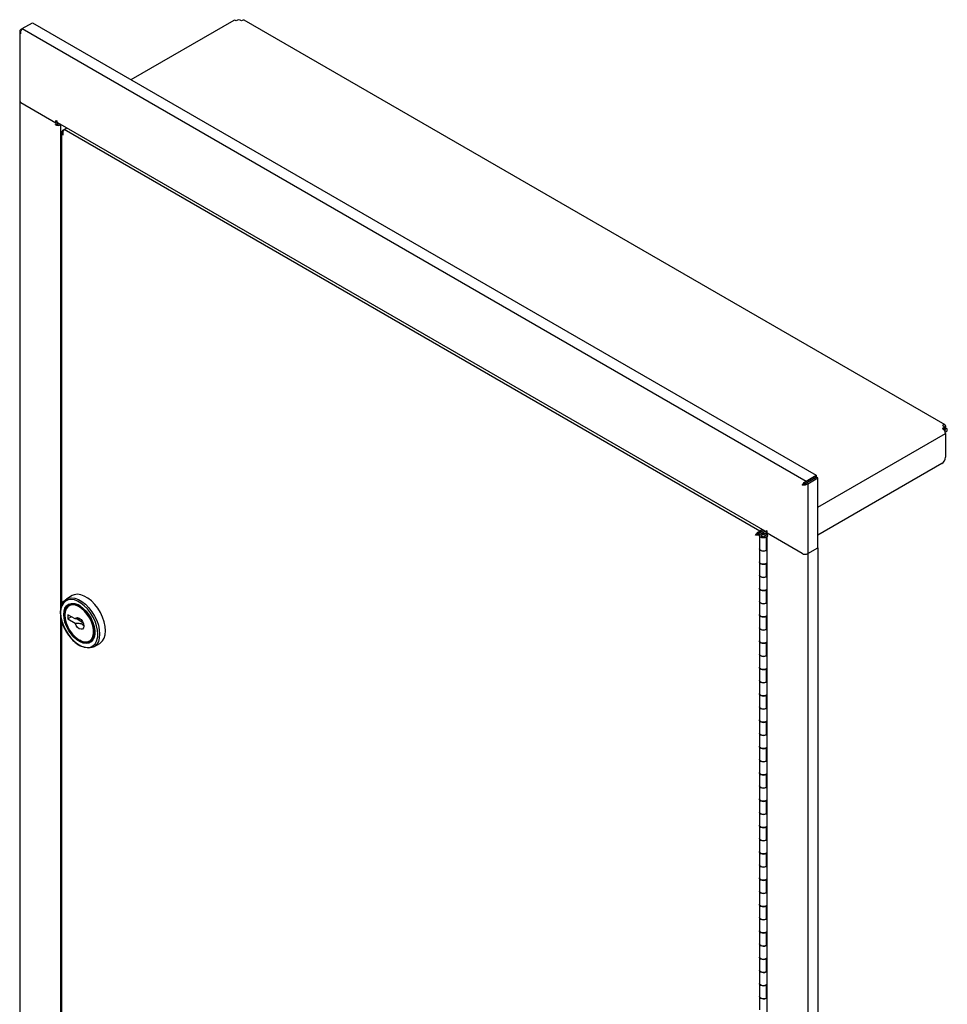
# Model space of a CAD drawing. Header units: inches. Extents: x -3 to 90, y 0 to 120.
# Tile 15 of 20: x 65 to 80, y 50 to 65. Entities that reach past the tile are written whole.
import ezdxf

# ---------------------------------------------------------------- set-up
doc = ezdxf.new("R2010")
doc.units = ezdxf.units.IN
doc.header["$MEASUREMENT"] = 0
doc.linetypes.add('SLD-Solid', pattern=[0])

msp = doc.modelspace()

# ---------------------------------------------------------------- linework, layer by layer
at = {"color": 7, "linetype": 'SLD-Solid', "lineweight": 25}
for p, q in [((65.1823816, 64.9542454), (65.3386522, 65.0444585)), ((65.3386522, 65.0444585), (77.4890582, 58.0301784)), ((68.4592109, 65.0815312), (66.8668222, 64.1622647)), ((68.4962999, 65.0742038), (68.4886585, 65.0786151)), ((68.5186425, 65.0871019), (68.4962999, 65.0742038)), ((68.5817117, 65.0751851), (68.5610689, 65.0871019)), ((68.5924992, 65.0814125), (68.5817117, 65.0751851)), ((79.4845211, 58.8134978), (68.6219468, 65.0843285)), ((65.1414877, 64.9061528), (65.1414877, 63.8344167)), ((65.1587391, 64.9405924), (65.182374, 64.9542365)), ((65.1587391, 64.9405924), (65.1689775, 64.9346819)), ((65.1823816, 64.9542454), (77.3327876, 57.9399653)), ((65.1416079, 63.8322454), (65.1416079, 39.3013007)), ((65.1587391, 63.8103735), (65.7040387, 63.4955787)), ((65.1588593, 63.8103857), (65.7040387, 63.4956604)), ((65.7040387, 63.53069), (65.7146453, 63.5245669)), ((65.7040387, 63.4955787), (65.7040387, 63.53069)), ((65.7196151, 63.5046525), (65.7040387, 63.4956604)), ((65.7196532, 63.5045928), (65.7040387, 63.4955787)), ((65.7040387, 63.4956604), (65.7040387, 63.4629988)), ((65.7251812, 63.4986765), (65.7251812, 63.4752041)), ((65.7268463, 63.4975999), (76.7278334, 57.1468652)), ((65.7040387, 63.4629988), (65.6941392, 63.4687136)), ((65.6941392, 63.4646309), (65.6941392, 63.4687136)), ((65.6976753, 63.4666723), (65.6941392, 63.4646309)), ((65.7251812, 63.4752041), (65.7040387, 63.4629988)), ((65.7562939, 63.4768362), (65.7595539, 63.4787182)), ((65.7774364, 63.4646309), (65.7806964, 63.4665129)), ((65.7918746, 63.3401587), (65.7918746, 56.0183957)), ((65.810034, 63.3781237), (65.8319497, 63.3907754)), ((65.810034, 63.3781237), (65.8199907, 63.3723758)), ((65.8319543, 63.3907821), (65.8719172, 63.4138522)), ((76.6153327, 57.1656703), (65.8319543, 63.3907821)), ((79.464929, 58.7679452), (79.4425864, 58.7550472)), ((79.4550735, 58.8105818), (79.4442861, 58.8043544)), ((79.4442861, 58.8043544), (79.464929, 58.7924375)), ((79.464929, 58.7679452), (79.464929, 58.7435307)), ((79.4737157, 58.7557768), (79.4737157, 58.7801914)), ((79.4737157, 58.7753198), (79.5037225, 58.7579973)), ((79.4755796, 58.7743255), (79.4967221, 58.7865308)), ((79.4755796, 58.7742438), (79.4755796, 58.7743255)), ((79.4967221, 58.7620385), (79.4967221, 58.7865308)), ((79.4425864, 58.7550472), (79.4502278, 58.7506359)), ((79.464929, 58.7435307), (79.462026, 58.7418548)), ((79.48258, 58.745792), (79.4727674, 58.7514567)), ((79.4792888, 58.7202162), (79.48258, 58.7221162)), ((79.4880448, 58.7008603), (79.5037225, 58.7099109)), ((79.4918764, 58.6784984), (79.4918764, 58.3102385)), ((79.4353078, 58.2122589), (77.5127007, 57.1023614)), ((77.3327876, 57.9399653), (77.4890582, 58.0301784)), ((77.3327876, 57.9155507), (77.4890582, 58.0057638)), ((77.3352876, 57.9112206), (77.4915582, 58.0014337)), ((77.4890582, 58.0301784), (77.4890582, 58.0057638)), ((77.5127007, 57.9892284), (77.4915582, 58.0014337)), ((77.2731329, 57.8782225), (77.2942754, 57.8904278)), ((77.3564301, 57.8990153), (77.5127007, 57.9892284)), ((77.3564301, 57.8990153), (77.3564301, 56.8168828)), ((77.5127007, 56.9070959), (77.5127007, 57.9892284)), ((76.570785, 57.1146366), (76.5495718, 57.1023904)), ((76.6069264, 57.0964758), (76.6069264, 56.8923406)), ((76.6552956, 57.1887404), (76.6153327, 57.1656703)), ((76.6765122, 57.1764923), (76.6153327, 57.1411741)), ((76.6779266, 57.1756758), (76.6160398, 57.1399493)), ((76.637253, 57.1277032), (76.6991398, 57.1634297)), ((76.7136205, 57.1219885), (76.7136205, 57.1550701)), ((76.7278334, 57.1667888), (76.7172268, 57.1729118)), ((76.7203401, 57.1134248), (76.7203401, 13.6326266)), ((76.7278334, 57.1319224), (76.727692, 57.1318408)), ((76.727692, 57.1318408), (76.727692, 57.0991792)), ((77.2728713, 56.8171155), (76.727692, 57.1318408)), ((76.727692, 57.0991792), (76.7375915, 57.0934643)), ((76.7278334, 57.1316775), (76.7278334, 57.1667888)), ((77.2731329, 56.8168828), (76.7278334, 57.1316775)), ((76.7375915, 57.0893816), (76.7375915, 57.0934643)), ((76.7203401, 57.0748421), (76.7136205, 57.070963)), ((76.7136205, 57.070963), (76.7136205, 56.8668278)), ((76.6069264, 56.8911158), (76.6069264, 56.6869806)), ((76.7136205, 56.8668278), (76.7203401, 56.8707069)), ((77.3564301, 56.8168828), (77.5127007, 56.9070959)), ((77.5123684, 56.906904), (77.5123684, 13.3530008)), ((76.6069264, 56.6882054), (76.6069264, 56.4840702)), ((76.7203401, 56.6665717), (76.7136205, 56.6626926)), ((76.7136205, 56.6626926), (76.7136205, 56.4585574)), ((76.6069264, 56.4828454), (76.6069264, 56.2787102)), ((76.7136205, 56.4585574), (76.7203401, 56.4624365)), ((65.9569258, 56.1660037), (65.8650019, 56.1129372)), ((76.6069264, 56.279935), (76.6069264, 56.0757998)), ((76.7203401, 56.2583013), (76.7136205, 56.2544222)), ((76.7136205, 56.2544222), (76.7136205, 56.050287)), ((65.9233188, 56.0282492), (65.9091767, 56.0200851)), ((76.6069264, 56.074575), (76.6069264, 55.8704398)), ((76.7136205, 56.050287), (76.7203401, 56.0541661)), ((65.7765171, 55.9082095), (65.7764464, 55.9008803)), ((65.8418538, 55.8712855), (65.8418538, 55.8631215)), ((65.9998095, 55.8045972), (65.8873884, 55.8694965)), ((65.8873884, 55.8694965), (65.8873884, 55.8041733)), ((76.6069264, 55.8716646), (76.6069264, 55.6675294)), ((65.7918746, 55.7718099), (65.7918746, 48.7183624)), ((65.9439661, 55.8368349), (65.8873884, 55.8041733)), ((65.8873884, 55.8041733), (65.9998095, 55.7392739)), ((66.0304013, 55.8032545), (66.1211415, 55.7508713)), ((76.7203401, 55.8500309), (76.7136205, 55.8461518)), ((76.7136205, 55.8461518), (76.7136205, 55.6420166)), ((76.6069264, 55.6663046), (76.6069264, 55.4621694)), ((76.7136205, 55.6420166), (76.7203401, 55.6458957)), ((66.0645562, 55.4773477), (66.0716261, 55.473265)), ((66.2341503, 55.4571533), (66.2482924, 55.4653174)), ((66.2482924, 55.4653174), (66.2686949, 55.480513)), ((66.2924672, 55.3724654), (66.3843911, 55.4255319)), ((76.6069264, 55.4633942), (76.6069264, 55.259259)), ((76.7203401, 55.4417605), (76.7136205, 55.4378814)), ((76.7136205, 55.4378814), (76.7136205, 55.2337462)), ((76.6069264, 55.2580342), (76.6069264, 55.0538989)), ((76.7136205, 55.2337462), (76.7203401, 55.2376253)), ((76.6069264, 55.0551238), (76.6069264, 54.8509886)), ((76.7203401, 55.0334901), (76.7136205, 55.029611)), ((76.7136205, 55.029611), (76.7136205, 54.8254758)), ((76.6069264, 54.8497637), (76.6069264, 54.6456285)), ((76.7136205, 54.8254758), (76.7203401, 54.8293549)), ((76.6069264, 54.6468534), (76.6069264, 54.4427182)), ((76.7203401, 54.6252197), (76.7136205, 54.6213406)), ((76.7136205, 54.6213406), (76.7136205, 54.4172054)), ((76.6069264, 54.4414933), (76.6069264, 54.2373581)), ((76.7136205, 54.4172054), (76.7203401, 54.4210845)), ((76.6069264, 54.2385829), (76.6069264, 54.0344477)), ((76.7203401, 54.2169493), (76.7136205, 54.2130702)), ((76.7136205, 54.2130702), (76.7136205, 54.008935)), ((76.6069264, 54.0332229), (76.6069264, 53.8290877)), ((76.7136205, 54.008935), (76.7203401, 54.0128141)), ((76.6069264, 53.8303125), (76.6069264, 53.6261773)), ((76.7203401, 53.8086789), (76.7136205, 53.8047998)), ((76.7136205, 53.8047998), (76.7136205, 53.6006646)), ((76.6069264, 53.6249525), (76.6069264, 53.4208173)), ((76.7136205, 53.6006646), (76.7203401, 53.6045437)), ((76.6069264, 53.4220421), (76.6069264, 53.2179069)), ((76.7203401, 53.4004085), (76.7136205, 53.3965294)), ((76.7136205, 53.3965294), (76.7136205, 53.1923942)), ((76.6069264, 53.2166821), (76.6069264, 53.0125469)), ((76.7136205, 53.1923942), (76.7203401, 53.1962733)), ((76.6069264, 53.0137717), (76.6069264, 52.8096365)), ((76.7203401, 52.9921381), (76.7136205, 52.988259)), ((76.7136205, 52.988259), (76.7136205, 52.7841238)), ((76.6069264, 52.8084117), (76.6069264, 52.6042765)), ((76.7136205, 52.7841238), (76.7203401, 52.7880029)), ((76.6069264, 52.6055013), (76.6069264, 52.4013661)), ((76.7203401, 52.5838677), (76.7136205, 52.5799886)), ((76.7136205, 52.5799886), (76.7136205, 52.3758534)), ((76.6069264, 52.4001413), (76.6069264, 52.1960061)), ((76.7136205, 52.3758534), (76.7203401, 52.3797325)), ((76.6069264, 52.1972309), (76.6069264, 51.9930957)), ((76.7203401, 52.1755973), (76.7136205, 52.1717182)), ((76.7136205, 52.1717182), (76.7136205, 51.967583)), ((76.6069264, 51.9918709), (76.6069264, 51.7877357)), ((76.7136205, 51.967583), (76.7203401, 51.9714621)), ((76.6069264, 51.7889605), (76.6069264, 51.5848253)), ((76.7203401, 51.7673268), (76.7136205, 51.7634478)), ((76.7136205, 51.7634478), (76.7136205, 51.5593126)), ((76.6069264, 51.5836005), (76.6069264, 51.3794653)), ((76.7136205, 51.5593126), (76.7203401, 51.5631916)), ((76.6069264, 51.3806901), (76.6069264, 51.1765549)), ((76.7203401, 51.3590564), (76.7136205, 51.3551774)), ((76.7136205, 51.3551774), (76.7136205, 51.1510422)), ((76.6069264, 51.1753301), (76.6069264, 50.9711949)), ((76.7136205, 51.1510422), (76.7203401, 51.1549212)), ((76.6069264, 50.9724197), (76.6069264, 50.7682845)), ((76.7203401, 50.950786), (76.7136205, 50.9469069)), ((76.7136205, 50.9469069), (76.7136205, 50.7427717)), ((76.6069264, 50.7670597), (76.6069264, 50.5629245)), ((76.7136205, 50.7427717), (76.7203401, 50.7466508)), ((76.6069264, 50.5641493), (76.6069264, 50.3600141)), ((76.7203401, 50.5425156), (76.7136205, 50.5386365)), ((76.7136205, 50.5386365), (76.7136205, 50.3345013)), ((76.6069264, 50.3587893), (76.6069264, 50.1546541)), ((76.7136205, 50.3345013), (76.7203401, 50.3383804)), ((76.6069264, 50.1558789), (76.6069264, 49.9517437)), ((76.7203401, 50.1342452), (76.7136205, 50.1303661)), ((76.7136205, 50.1303661), (76.7136205, 49.9262309)), ((76.6069264, 49.9505189), (76.6069264, 49.7463837)), ((76.7136205, 49.9262309), (76.7203401, 49.93011))]:
    msp.add_line(p, q, dxfattribs=at)
at = {"color": 8, "linetype": 'SLD-Solid', "lineweight": 25}
for p, q in [((65.7774364, 55.9448643), (65.7774364, 63.4646309)), ((79.4550735, 58.7981269), (79.4550735, 58.8105818)), ((79.4737157, 58.7754015), (79.4755796, 58.7743255)), ((77.5127007, 57.5359446), (79.4918764, 58.6784984)), ((79.48258, 58.745792), (79.48258, 58.7221162)), ((76.637253, 57.1274085), (76.637253, 57.1277032)), ((77.3561685, 56.8167327), (77.3561685, 13.2628286)), ((65.7774364, 39.6683566), (65.7774364, 55.8374317))]:
    msp.add_line(p, q, dxfattribs=at)
at = {"color": 7, "linetype": 'SLD-Solid', "lineweight": 25, "flags": 128}
for points in [[(76.7136205, 57.070963), (76.6926577, 57.0629804), (76.6679443, 57.0604055), (76.6434701, 57.0636539), (76.6231865, 57.0722014), (76.6103681, 57.0846678), (76.6070845, 57.0990406), (76.6138657, 57.1129994), (76.629617, 57.1242904), (76.6517953, 57.1310909), (76.6768202, 57.1323029), (76.7006513, 57.1277308), (76.7194413, 57.1181126), (76.7206883, 57.117117)], [(76.6913467, 57.0838215), (76.6812896, 57.0799421), (76.6694264, 57.0785799), (76.6575632, 57.0799421), (76.6475061, 57.0838215), (76.6407861, 57.0896273), (76.6384264, 57.0964758), (76.6407861, 57.1033243), (76.6475061, 57.1091301), (76.6575632, 57.1130095), (76.6694264, 57.1143717), (76.6812896, 57.1130095), (76.6913467, 57.1091301), (76.6980666, 57.1033243), (76.7004264, 57.0964758), (76.6980666, 57.0896273), (76.6913467, 57.0838215)], [(76.727692, 57.129875), (76.7248236, 57.1264369), (76.7214718, 57.1200583), (76.7203401, 57.1134248), (76.7214718, 57.1067913), (76.7248236, 57.1004127), (76.7302665, 57.0945342), (76.7375915, 57.0893816)], [(76.6069264, 56.8923406), (76.6103681, 56.8805326), (76.6231865, 56.8680662), (76.6434701, 56.8595187), (76.6679443, 56.8562703), (76.6926577, 56.8588452), (76.7136205, 56.8668278)], [(76.7203401, 56.8701892), (76.7176079, 56.8681343), (76.6980491, 56.8590413), (76.6738693, 56.8551266), (76.6489722, 56.8570222), (76.6273773, 56.8644221), (76.6125711, 56.8761316), (76.6069439, 56.8902602), (76.6069264, 56.8911158)], [(76.7136205, 56.6626926), (76.6926577, 56.65471), (76.6679443, 56.652135), (76.6434701, 56.6553835), (76.6231865, 56.663931), (76.6103681, 56.6763974), (76.6069264, 56.6882054)], [(76.6069264, 56.6869806), (76.6069439, 56.686125), (76.6125711, 56.6719963), (76.6273773, 56.6602869), (76.6489722, 56.652887), (76.6738693, 56.6509914), (76.6980491, 56.6549061), (76.7176079, 56.6639991), (76.7203401, 56.666054)], [(76.6069264, 56.4840702), (76.6103681, 56.4722622), (76.6231865, 56.4597958), (76.6434701, 56.4512483), (76.6679443, 56.4479998), (76.6926577, 56.4505748), (76.7136205, 56.4585574)], [(76.7203401, 56.4619188), (76.7176079, 56.4598639), (76.6980491, 56.4507709), (76.6738693, 56.4468562), (76.6489722, 56.4487518), (76.6273773, 56.4561517), (76.6125711, 56.4678611), (76.6069439, 56.4819898), (76.6069264, 56.4828454)], [(66.3843911, 55.4255319), (66.3940521, 55.4316376), (66.427669, 55.4636364), (66.4525337, 55.5069456), (66.4677996, 55.5600902), (66.4729466, 55.6212606), (66.4677996, 55.6883735), (66.4525337, 55.7591437), (66.427669, 55.8311611), (66.3940521, 55.9019731), (66.3528277, 55.9691685), (66.3053999, 56.0304589), (66.2533835, 56.0837572), (66.1985501, 56.1272484), (66.1427668, 56.1594514), (66.0879334, 56.1792696), (66.035917, 56.1860281), (65.9884891, 56.1794967), (65.9569258, 56.1660037)], [(76.7136205, 56.2544222), (76.6926577, 56.2464396), (76.6679443, 56.2438646), (76.6434701, 56.2471131), (76.6231865, 56.2556606), (76.6103681, 56.268127), (76.6069264, 56.279935)], [(76.6069264, 56.2787102), (76.6069439, 56.2778546), (76.6125711, 56.2637259), (76.6273773, 56.2520165), (76.6489722, 56.2446166), (76.6738693, 56.242721), (76.6980491, 56.2466357), (76.7176079, 56.2557287), (76.7203401, 56.2577836)], [(65.7771123, 55.9399807), (65.7815934, 55.9783788), (65.7968593, 56.0315235), (65.821724, 56.0748326), (65.8553409, 56.1068314), (65.8965653, 56.1264302), (65.9439931, 56.1329616), (65.9960095, 56.1262031), (66.0508429, 56.1063849), (66.1066262, 56.0741819), (66.1614596, 56.0306907), (66.213476, 55.9773924), (66.2609039, 55.916102), (66.3021282, 55.8489066), (66.3357451, 55.7780945), (66.3606099, 55.7060772), (66.3758757, 55.635307), (66.3810227, 55.568194), (66.3758757, 55.5070237), (66.3606099, 55.4538791), (66.3357451, 55.4105699), (66.3021282, 55.3785711), (66.2609039, 55.3589723), (66.213476, 55.352441), (66.1614596, 55.3591995), (66.1066262, 55.3790176), (66.103102, 55.380699)], [(65.8241761, 55.8733266), (65.8290975, 55.9263708), (65.84366, 55.9715614), (65.8672675, 56.0070481), (65.8989535, 56.0313783), (65.9374209, 56.0435557), (65.9810946, 56.0430818), (66.0281867, 56.0299762), (66.0767693, 56.0047752), (66.1248534, 55.9685106), (66.1704704, 55.9226671), (66.2117527, 55.8691216), (66.2470102, 55.8100662), (66.2747996, 55.7479186), (66.2939831, 55.6852231), (66.3037752, 55.6245466), (66.3037752, 55.5683731), (66.2939831, 55.5190024), (66.2747996, 55.4784557), (66.2470102, 55.4483931), (66.2117527, 55.4300451), (66.1704704, 55.4241632), (66.1248534, 55.430988), (66.0767693, 55.4502401), (66.0281867, 55.4811313), (65.9810946, 55.5223971), (65.9374209, 55.5723479), (65.8989535, 55.6289387), (65.8672675, 55.6898527), (65.84366, 55.7525962), (65.8290975, 55.8146003), (65.8241761, 55.8733266)], [(66.0717014, 56.0080558), (66.0472723, 56.0206823), (65.9995558, 56.0365163), (65.9549909, 56.0393308), (65.9155251, 56.0290027), (65.8828832, 56.0059835), (65.858492, 55.9712791), (65.8434174, 55.9264064), (65.8383183, 55.8733266)], [(65.8418538, 55.8712855), (65.8468757, 55.9235612), (65.8617219, 55.967754), (65.8857435, 56.0019325), (65.9178908, 56.0246029), (65.9567586, 56.0347745), (66.0006484, 56.0320027), (66.0476418, 56.0164086), (66.0956851, 55.9886738), (66.1426786, 55.9500104), (66.1865683, 55.9021082), (66.2254362, 55.8470608), (66.2575834, 55.7872739), (66.2816051, 55.7253606), (66.2964513, 55.6640267), (66.3014732, 55.6059529), (66.2964513, 55.5536773), (66.2816051, 55.5094845), (66.2575834, 55.475306), (66.2254362, 55.4526355), (66.1865683, 55.4424639), (66.1426786, 55.4452357), (66.0956851, 55.4608298), (66.0716261, 55.473265)], [(65.8418538, 55.8631215), (65.8470613, 55.8048226), (65.8624403, 55.7432373), (65.8872717, 55.6812452), (65.9203945, 55.6217449), (65.9602598, 55.5675187), (66.0050035, 55.5211021), (66.0525336, 55.4846655), (66.1006275, 55.4599126), (66.1470365, 55.4480008), (66.1895905, 55.4494872), (66.2262997, 55.4643022), (66.2554476, 55.491753), (66.2756714, 55.5305562), (66.2860254, 55.5788973), (66.2860254, 55.634516), (66.2756714, 55.6948115), (66.2554476, 55.7569646), (66.2262997, 55.818069), (66.1895905, 55.8752675), (66.1470365, 55.9258857), (66.1006275, 55.9675566), (66.0525336, 55.9983317), (66.0050035, 56.0167722), (65.9602598, 56.0220156), (65.9203945, 56.0138169), (65.8872717, 55.9925593), (65.8624403, 55.9592369), (65.8470613, 55.9154079), (65.8418538, 55.8631215)], [(65.9138995, 56.0282349), (65.8970254, 56.0141475), (65.8887788, 56.004895)], [(65.9466808, 56.0383183), (65.9320329, 56.032767), (65.9233188, 56.0282492)], [(66.3502336, 55.5258622), (66.3527384, 55.568194), (66.3478322, 55.6321672), (66.3332806, 55.6996265), (66.3095791, 55.7682746), (66.2775349, 55.8357739), (66.2382392, 55.8998256), (66.1930302, 55.9582486), (66.1434473, 56.0090534), (66.0911792, 56.0505099), (66.0380057, 56.0812064), (65.9896167, 56.0990988)], [(76.6069264, 56.0757998), (76.6103681, 56.0639918), (76.6231865, 56.0515254), (76.6434701, 56.0429779), (76.6679443, 56.0397294), (76.6926577, 56.0423044), (76.7136205, 56.050287)], [(76.7203401, 56.0536484), (76.7176079, 56.0515935), (76.6980491, 56.0425005), (76.6738693, 56.0385858), (76.6489722, 56.0404814), (76.6273773, 56.0478813), (76.6125711, 56.0595907), (76.6069439, 56.0737194), (76.6069264, 56.074575)], [(65.8383183, 55.8733266), (65.8434174, 55.8143593), (65.858492, 55.7520819), (65.8828832, 55.689216), (65.9155251, 55.6285094), (65.9549909, 55.572615), (65.9995558, 55.5239758), (66.0472723, 55.4847176), (66.0960547, 55.4565561), (66.1437711, 55.4407221), (66.1883361, 55.4379077), (66.2278019, 55.4482358), (66.2604438, 55.471255), (66.284835, 55.5059593), (66.2999096, 55.550832), (66.3050087, 55.6039119), (66.3050087, 55.6039119)], [(76.7136205, 55.8461518), (76.6926577, 55.8381692), (76.6679443, 55.8355942), (76.6434701, 55.8388427), (76.6231865, 55.8473902), (76.6103681, 55.8598566), (76.6069264, 55.8716646)], [(76.6069264, 55.8704398), (76.6069439, 55.8695842), (76.6125711, 55.8554555), (76.6273773, 55.843746), (76.6489722, 55.8363462), (76.6738693, 55.8344506), (76.6980491, 55.8383653), (76.7176079, 55.8474583), (76.7203401, 55.8495132)], [(65.9998095, 55.8045972), (66.015427, 55.8215697), (66.038428, 55.8254722), (66.0653581, 55.8157185), (66.0921733, 55.7937734), (66.1148465, 55.7629324), (66.1299728, 55.7278273), (66.1352806, 55.6937298), (66.1299728, 55.6657605), (66.1148465, 55.6481198), (66.0921733, 55.6434568), (66.0653581, 55.6524718), (66.038428, 55.673811), (66.015427, 55.7042698), (65.9998095, 55.7392739)], [(76.6069264, 55.6675294), (76.6103681, 55.6557214), (76.6231865, 55.643255), (76.6434701, 55.6347075), (76.6679443, 55.631459), (76.6926577, 55.634034), (76.7136205, 55.6420166)], [(76.7203401, 55.645378), (76.7176079, 55.6433231), (76.6980491, 55.6342301), (76.6738693, 55.6303154), (76.6489722, 55.632211), (76.6273773, 55.6396108), (76.6125711, 55.6513203), (76.6069439, 55.665449), (76.6069264, 55.6663046)], [(66.2107953, 55.4470855), (66.2419441, 55.4563998), (66.2435696, 55.4571677)], [(76.7136205, 55.4378814), (76.6926577, 55.4298988), (76.6679443, 55.4273238), (76.6434701, 55.4305723), (76.6231865, 55.4391198), (76.6103681, 55.4515862), (76.6069264, 55.4633942)], [(76.6069264, 55.4621694), (76.6069439, 55.4613138), (76.6125711, 55.4471851), (76.6273773, 55.4354756), (76.6489722, 55.4280758), (76.6738693, 55.4261802), (76.6980491, 55.4300949), (76.7176079, 55.4391879), (76.7203401, 55.4412428)], [(76.6069264, 55.259259), (76.6103681, 55.247451), (76.6231865, 55.2349846), (76.6434701, 55.2264371), (76.6679443, 55.2231886), (76.6926577, 55.2257636), (76.7136205, 55.2337462)], [(76.7203401, 55.2371076), (76.7176079, 55.2350527), (76.6980491, 55.2259597), (76.6738693, 55.2220449), (76.6489722, 55.2239406), (76.6273773, 55.2313404), (76.6125711, 55.2430499), (76.6069439, 55.2571786), (76.6069264, 55.2580342)], [(76.7136205, 55.029611), (76.6926577, 55.0216284), (76.6679443, 55.0190534), (76.6434701, 55.0223019), (76.6231865, 55.0308494), (76.6103681, 55.0433158), (76.6069264, 55.0551238)], [(76.6069264, 55.0538989), (76.6069439, 55.0530434), (76.6125711, 55.0389147), (76.6273773, 55.0272052), (76.6489722, 55.0198054), (76.6738693, 55.0179097), (76.6980491, 55.0218245), (76.7176079, 55.0309175), (76.7203401, 55.0329724)], [(76.6069264, 54.8509886), (76.6103681, 54.8391806), (76.6231865, 54.8267141), (76.6434701, 54.8181667), (76.6679443, 54.8149182), (76.6926577, 54.8174932), (76.7136205, 54.8254758)], [(76.7203401, 54.8288372), (76.7176079, 54.8267823), (76.6980491, 54.8176893), (76.6738693, 54.8137745), (76.6489722, 54.8156701), (76.6273773, 54.82307), (76.6125711, 54.8347795), (76.6069439, 54.8489082), (76.6069264, 54.8497637)], [(76.7136205, 54.6213406), (76.6926577, 54.613358), (76.6679443, 54.610783), (76.6434701, 54.6140315), (76.6231865, 54.6225789), (76.6103681, 54.6350454), (76.6069264, 54.6468534)], [(76.6069264, 54.6456285), (76.6069439, 54.644773), (76.6125711, 54.6306443), (76.6273773, 54.6189348), (76.6489722, 54.6115349), (76.6738693, 54.6096393), (76.6980491, 54.6135541), (76.7176079, 54.6226471), (76.7203401, 54.624702)], [(76.6069264, 54.4427182), (76.6103681, 54.4309102), (76.6231865, 54.4184437), (76.6434701, 54.4098963), (76.6679443, 54.4066478), (76.6926577, 54.4092228), (76.7136205, 54.4172054)], [(76.7203401, 54.4205668), (76.7176079, 54.4185119), (76.6980491, 54.4094189), (76.6738693, 54.4055041), (76.6489722, 54.4073997), (76.6273773, 54.4147996), (76.6125711, 54.4265091), (76.6069439, 54.4406377), (76.6069264, 54.4414933)], [(76.7136205, 54.2130702), (76.6926577, 54.2050876), (76.6679443, 54.2025126), (76.6434701, 54.2057611), (76.6231865, 54.2143085), (76.6103681, 54.226775), (76.6069264, 54.2385829)], [(76.6069264, 54.2373581), (76.6069439, 54.2365025), (76.6125711, 54.2223739), (76.6273773, 54.2106644), (76.6489722, 54.2032645), (76.6738693, 54.2013689), (76.6980491, 54.2052837), (76.7176079, 54.2143767), (76.7203401, 54.2164316)], [(76.6069264, 54.0344477), (76.6103681, 54.0226398), (76.6231865, 54.0101733), (76.6434701, 54.0016259), (76.6679443, 53.9983774), (76.6926577, 54.0009523), (76.7136205, 54.008935)], [(76.7203401, 54.0122964), (76.7176079, 54.0102415), (76.6980491, 54.0011484), (76.6738693, 53.9972337), (76.6489722, 53.9991293), (76.6273773, 54.0065292), (76.6125711, 54.0182387), (76.6069439, 54.0323673), (76.6069264, 54.0332229)], [(76.7136205, 53.8047998), (76.6926577, 53.7968171), (76.6679443, 53.7942422), (76.6434701, 53.7974907), (76.6231865, 53.8060381), (76.6103681, 53.8185046), (76.6069264, 53.8303125)], [(76.6069264, 53.8290877), (76.6069439, 53.8282321), (76.6125711, 53.8141035), (76.6273773, 53.802394), (76.6489722, 53.7949941), (76.6738693, 53.7930985), (76.6980491, 53.7970132), (76.7176079, 53.8061063), (76.7203401, 53.8081612)], [(76.6069264, 53.6261773), (76.6103681, 53.6143694), (76.6231865, 53.6019029), (76.6434701, 53.5933555), (76.6679443, 53.590107), (76.6926577, 53.5926819), (76.7136205, 53.6006646)], [(76.7203401, 53.604026), (76.7176079, 53.6019711), (76.6980491, 53.592878), (76.6738693, 53.5889633), (76.6489722, 53.5908589), (76.6273773, 53.5982588), (76.6125711, 53.6099683), (76.6069439, 53.6240969), (76.6069264, 53.6249525)], [(76.7136205, 53.3965294), (76.6926577, 53.3885467), (76.6679443, 53.3859718), (76.6434701, 53.3892203), (76.6231865, 53.3977677), (76.6103681, 53.4102342), (76.6069264, 53.4220421)], [(76.6069264, 53.4208173), (76.6069439, 53.4199617), (76.6125711, 53.4058331), (76.6273773, 53.3941236), (76.6489722, 53.3867237), (76.6738693, 53.3848281), (76.6980491, 53.3887428), (76.7176079, 53.3978359), (76.7203401, 53.3998908)], [(76.6069264, 53.2179069), (76.6103681, 53.206099), (76.6231865, 53.1936325), (76.6434701, 53.1850851), (76.6679443, 53.1818366), (76.6926577, 53.1844115), (76.7136205, 53.1923942)], [(76.7203401, 53.1957556), (76.7176079, 53.1937007), (76.6980491, 53.1846076), (76.6738693, 53.1806929), (76.6489722, 53.1825885), (76.6273773, 53.1899884), (76.6125711, 53.2016979), (76.6069439, 53.2158265), (76.6069264, 53.2166821)], [(76.7136205, 52.988259), (76.6926577, 52.9802763), (76.6679443, 52.9777014), (76.6434701, 52.9809499), (76.6231865, 52.9894973), (76.6103681, 53.0019638), (76.6069264, 53.0137717)], [(76.6069264, 53.0125469), (76.6069439, 53.0116913), (76.6125711, 52.9975627), (76.6273773, 52.9858532), (76.6489722, 52.9784533), (76.6738693, 52.9765577), (76.6980491, 52.9804724), (76.7176079, 52.9895655), (76.7203401, 52.9916204)], [(76.6069264, 52.8096365), (76.6103681, 52.7978286), (76.6231865, 52.7853621), (76.6434701, 52.7768147), (76.6679443, 52.7735662), (76.6926577, 52.7761411), (76.7136205, 52.7841238)], [(76.7203401, 52.7874852), (76.7176079, 52.7854303), (76.6980491, 52.7763372), (76.6738693, 52.7724225), (76.6489722, 52.7743181), (76.6273773, 52.781718), (76.6125711, 52.7934275), (76.6069439, 52.8075561), (76.6069264, 52.8084117)], [(76.7136205, 52.5799886), (76.6926577, 52.5720059), (76.6679443, 52.569431), (76.6434701, 52.5726795), (76.6231865, 52.5812269), (76.6103681, 52.5936934), (76.6069264, 52.6055013)], [(76.6069264, 52.6042765), (76.6069439, 52.6034209), (76.6125711, 52.5892923), (76.6273773, 52.5775828), (76.6489722, 52.5701829), (76.6738693, 52.5682873), (76.6980491, 52.572202), (76.7176079, 52.581295), (76.7203401, 52.58335)], [(76.6069264, 52.4013661), (76.6103681, 52.3895582), (76.6231865, 52.3770917), (76.6434701, 52.3685443), (76.6679443, 52.3652958), (76.6926577, 52.3678707), (76.7136205, 52.3758534)], [(76.7203401, 52.3792148), (76.7176079, 52.3771598), (76.6980491, 52.3680668), (76.6738693, 52.3641521), (76.6489722, 52.3660477), (76.6273773, 52.3734476), (76.6125711, 52.3851571), (76.6069439, 52.3992857), (76.6069264, 52.4001413)], [(76.7136205, 52.1717182), (76.6926577, 52.1637355), (76.6679443, 52.1611606), (76.6434701, 52.1644091), (76.6231865, 52.1729565), (76.6103681, 52.185423), (76.6069264, 52.1972309)], [(76.6069264, 52.1960061), (76.6069439, 52.1951505), (76.6125711, 52.1810219), (76.6273773, 52.1693124), (76.6489722, 52.1619125), (76.6738693, 52.1600169), (76.6980491, 52.1639316), (76.7176079, 52.1730246), (76.7203401, 52.1750796)], [(76.6069264, 51.9930957), (76.6103681, 51.9812878), (76.6231865, 51.9688213), (76.6434701, 51.9602739), (76.6679443, 51.9570254), (76.6926577, 51.9596003), (76.7136205, 51.967583)], [(76.7203401, 51.9709443), (76.7176079, 51.9688894), (76.6980491, 51.9597964), (76.6738693, 51.9558817), (76.6489722, 51.9577773), (76.6273773, 51.9651772), (76.6125711, 51.9768867), (76.6069439, 51.9910153), (76.6069264, 51.9918709)], [(76.7136205, 51.7634478), (76.6926577, 51.7554651), (76.6679443, 51.7528902), (76.6434701, 51.7561387), (76.6231865, 51.7646861), (76.6103681, 51.7771526), (76.6069264, 51.7889605)], [(76.6069264, 51.7877357), (76.6069439, 51.7868801), (76.6125711, 51.7727515), (76.6273773, 51.761042), (76.6489722, 51.7536421), (76.6738693, 51.7517465), (76.6980491, 51.7556612), (76.7176079, 51.7647542), (76.7203401, 51.7668091)], [(76.6069264, 51.5848253), (76.6103681, 51.5730174), (76.6231865, 51.5605509), (76.6434701, 51.5520035), (76.6679443, 51.548755), (76.6926577, 51.5513299), (76.7136205, 51.5593126)], [(76.7203401, 51.5626739), (76.7176079, 51.560619), (76.6980491, 51.551526), (76.6738693, 51.5476113), (76.6489722, 51.5495069), (76.6273773, 51.5569068), (76.6125711, 51.5686163), (76.6069439, 51.5827449), (76.6069264, 51.5836005)], [(76.7136205, 51.3551774), (76.6926577, 51.3471947), (76.6679443, 51.3446198), (76.6434701, 51.3478683), (76.6231865, 51.3564157), (76.6103681, 51.3688822), (76.6069264, 51.3806901)], [(76.6069264, 51.3794653), (76.6069439, 51.3786097), (76.6125711, 51.3644811), (76.6273773, 51.3527716), (76.6489722, 51.3453717), (76.6738693, 51.3434761), (76.6980491, 51.3473908), (76.7176079, 51.3564838), (76.7203401, 51.3585387)], [(76.6069264, 51.1765549), (76.6103681, 51.164747), (76.6231865, 51.1522805), (76.6434701, 51.143733), (76.6679443, 51.1404846), (76.6926577, 51.1430595), (76.7136205, 51.1510422)], [(76.7203401, 51.1544035), (76.7176079, 51.1523486), (76.6980491, 51.1432556), (76.6738693, 51.1393409), (76.6489722, 51.1412365), (76.6273773, 51.1486364), (76.6125711, 51.1603459), (76.6069439, 51.1744745), (76.6069264, 51.1753301)], [(76.7136205, 50.9469069), (76.6926577, 50.9389243), (76.6679443, 50.9363494), (76.6434701, 50.9395978), (76.6231865, 50.9481453), (76.6103681, 50.9606117), (76.6069264, 50.9724197)], [(76.6069264, 50.9711949), (76.6069439, 50.9703393), (76.6125711, 50.9562107), (76.6273773, 50.9445012), (76.6489722, 50.9371013), (76.6738693, 50.9352057), (76.6980491, 50.9391204), (76.7176079, 50.9482134), (76.7203401, 50.9502683)], [(76.6069264, 50.7682845), (76.6103681, 50.7564765), (76.6231865, 50.7440101), (76.6434701, 50.7354626), (76.6679443, 50.7322142), (76.6926577, 50.7347891), (76.7136205, 50.7427717)], [(76.7203401, 50.7461331), (76.7176079, 50.7440782), (76.6980491, 50.7349852), (76.6738693, 50.7310705), (76.6489722, 50.7329661), (76.6273773, 50.740366), (76.6125711, 50.7520755), (76.6069439, 50.7662041), (76.6069264, 50.7670597)], [(76.7136205, 50.5386365), (76.6926577, 50.5306539), (76.6679443, 50.528079), (76.6434701, 50.5313274), (76.6231865, 50.5398749), (76.6103681, 50.5523413), (76.6069264, 50.5641493)], [(76.6069264, 50.5629245), (76.6069439, 50.5620689), (76.6125711, 50.5479403), (76.6273773, 50.5362308), (76.6489722, 50.5288309), (76.6738693, 50.5269353), (76.6980491, 50.53085), (76.7176079, 50.539943), (76.7203401, 50.5419979)], [(76.6069264, 50.3600141), (76.6103681, 50.3482061), (76.6231865, 50.3357397), (76.6434701, 50.3271922), (76.6679443, 50.3239438), (76.6926577, 50.3265187), (76.7136205, 50.3345013)], [(76.7203401, 50.3378627), (76.7176079, 50.3358078), (76.6980491, 50.3267148), (76.6738693, 50.3228001), (76.6489722, 50.3246957), (76.6273773, 50.3320956), (76.6125711, 50.3438051), (76.6069439, 50.3579337), (76.6069264, 50.3587893)], [(76.7136205, 50.1303661), (76.6926577, 50.1223835), (76.6679443, 50.1198086), (76.6434701, 50.123057), (76.6231865, 50.1316045), (76.6103681, 50.1440709), (76.6069264, 50.1558789)], [(76.6069264, 50.1546541), (76.6069439, 50.1537985), (76.6125711, 50.1396699), (76.6273773, 50.1279604), (76.6489722, 50.1205605), (76.6738693, 50.1186649), (76.6980491, 50.1225796), (76.7176079, 50.1316726), (76.7203401, 50.1337275)], [(76.6069264, 49.9517437), (76.6103681, 49.9399357), (76.6231865, 49.9274693), (76.6434701, 49.9189218), (76.6679443, 49.9156733), (76.6926577, 49.9182483), (76.7136205, 49.9262309)], [(76.7203401, 49.9295923), (76.7176079, 49.9275374), (76.6980491, 49.9184444), (76.6738693, 49.9145297), (76.6489722, 49.9164253), (76.6273773, 49.9238252), (76.6125711, 49.9355346), (76.6069439, 49.9496633), (76.6069264, 49.9505189)]]:
    msp.add_lwpolyline(points, dxfattribs=at)
at = {"color": 8, "linetype": 'SLD-Solid', "lineweight": 25, "flags": 128}
for points in [[(65.9896167, 56.0990988), (65.9857375, 56.1000974), (65.9361547, 56.1065397), (65.8909457, 56.1003139), (65.85165, 56.081632), (65.8196057, 56.0511302), (65.7959043, 56.0098472), (65.7813526, 55.9591889), (65.7765171, 55.9082095)], [(65.7764464, 55.9008803), (65.7813526, 55.8369071), (65.7959043, 55.7694479), (65.8196057, 55.7007997), (65.85165, 55.6333005), (65.8909457, 55.5692488), (65.9361547, 55.5108257), (65.9857375, 55.4600209), (66.0380057, 55.4185644), (66.0911792, 55.387868), (66.1434473, 55.368977), (66.1930302, 55.3625347), (66.2382392, 55.3687605), (66.2775349, 55.3874424), (66.3095791, 55.4179441), (66.3332806, 55.4592271), (66.3478322, 55.5098855), (66.3502336, 55.5258622)]]:
    msp.add_lwpolyline(points, dxfattribs=at)
at = {"color": 7, "linetype": 'SLD-Solid', "lineweight": 25}
for centre, radius, start, end in [((68.4714055, 65.054532), 0.0296254, 54.38242252, 114.30711905), ((68.5398557, 65.0461606), 0.0461107, 62.60967224, 117.39032776), ((68.6097522, 65.0573294), 0.0296254, 65.69288095, 125.61757748), ((65.1709646, 63.8373562), 0.0296231, 185.69479925, 245.62534171), ((65.1710849, 63.8373684), 0.0296231, 185.69479925, 245.62534171), ((65.7435064, 63.5213812), 0.0290364, 173.70115243, 234.98666718), ((65.7357878, 63.5450124), 0.0905306, 242.60967224, 297.39032776), ((65.7355933, 63.5175655), 0.045688, 253.5525413, 296.94187011), ((79.4713318, 58.7906495), 0.0257222, 350.78596301, 129.20328524), ((79.4602811, 58.7801914), 0.0130985, 290.7834208, 69.2165792), ((79.458702, 58.757274), 0.0150882, 294.37465829, 354.30520075), ((79.4583709, 58.7751769), 0.0172298, 357.16749941, 34.55060329), ((79.4945973, 58.7339541), 0.0257166, 290.7834208, 69.2165792), ((79.4014522, 58.6743836), 0.0905178, 2.60547849, 57.39452166), ((79.4780871, 58.7339541), 0.0126618, 290.7834208, 69.2165792), ((79.3690591, 58.3158274), 0.1229444, 302.60547834, 357.39452151), ((76.7475054, 57.170153), 0.030404, 174.7938542, 229.68272568), ((77.3147815, 56.8972643), 0.0905306, 242.60967224, 297.39032776)]:
    msp.add_arc(centre, radius, start, end, dxfattribs=at)
for points in [[(65.1587391, 64.9405924), (65.1539077, 64.9353477), (65.1442447, 64.9248583), (65.1401092, 64.9061528), (65.1442447, 64.8874473), (65.1539077, 64.8769579), (65.1587391, 64.8717132)], [(65.810034, 63.3021936), (65.8049482, 63.3079998), (65.7947767, 63.3196122), (65.7904235, 63.3401587), (65.7947767, 63.3607051), (65.8049482, 63.3723175), (65.810034, 63.3781237)], [(65.8319543, 63.3907821), (65.8280362, 63.3856503), (65.8202001, 63.3753865), (65.8111889, 63.3521502), (65.8065309, 63.3264), (65.8088663, 63.3102624), (65.810034, 63.3021936)], [(77.3564301, 57.8990153), (77.3503466, 57.8944934), (77.3381795, 57.8854497), (77.3147815, 57.8778641), (77.2913836, 57.8750533), (77.2792165, 57.8771661), (77.2731329, 57.8782225)], [(77.2942754, 57.8904278), (77.2960842, 57.8928425), (77.2997017, 57.8976717), (77.3089452, 57.9056378), (77.3202249, 57.912428), (77.3286001, 57.9145098), (77.3327876, 57.9155507)], [(77.3352876, 57.9112206), (77.3322923, 57.9081146), (77.3263017, 57.9019026), (77.3147815, 57.895529), (77.3032613, 57.8915062), (77.2972707, 57.8907873), (77.2942754, 57.8904278)], [(76.5495718, 57.1023904), (76.5520575, 57.1083502), (76.5570288, 57.1202696), (76.572647, 57.1396926), (76.5926184, 57.1566018), (76.6077613, 57.1626475), (76.6153327, 57.1656703)], [(76.637253, 57.1277032), (76.6308493, 57.1226579), (76.6180418, 57.1125672), (76.5934124, 57.103726), (76.568783, 57.0999108), (76.5559755, 57.1015639), (76.5495718, 57.1023904)], [(76.6153327, 57.1411741), (76.610541, 57.1401242), (76.6009575, 57.1380243), (76.5879981, 57.1308278), (76.5772854, 57.1223337), (76.5729518, 57.1172023), (76.570785, 57.1146366)], [(76.6160398, 57.1399493), (76.6127347, 57.1363246), (76.6061243, 57.1290752), (76.5934124, 57.1214499), (76.5807004, 57.1164188), (76.5740901, 57.1152306), (76.570785, 57.1146366)]]:
    msp.add_open_spline(points, degree=3, dxfattribs=at)
for points, knots in [([(65.1587391, 64.8717132), (65.1578977, 64.87838), (65.1562147, 64.8917146), (65.159914, 64.9132887), (65.1671792, 64.9330104), (65.1754404, 64.9466238), (65.180664, 64.9523594), (65.1823816, 64.9542454)], [0, 0, 0, 0, 0.222700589, 0.4454287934, 0.6681571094, 0.8908852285, 1, 1, 1, 1]), ([(77.2731329, 57.8782225), (77.2749658, 57.8833455), (77.2786317, 57.8935922), (77.2903557, 57.9105338), (77.3056413, 57.9256253), (77.3205736, 57.9353876), (77.3297653, 57.9388326), (77.3327876, 57.9399653)], [0, 0, 0, 0, 0.222700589, 0.4454287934, 0.6681571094, 0.8908852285, 1, 1, 1, 1]), ([(65.7719994, 55.9310253), (65.7714389, 55.9266271), (65.7705366, 55.9195457), (65.7705743, 55.9119301), (65.7705885, 55.9090444)], [0, 0, 0, 0, 0.621091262, 1, 1, 1, 1]), ([(65.7705885, 55.9090444), (65.7708704, 55.8982378), (65.7716861, 55.8669572), (65.777667, 55.821226), (65.7878242, 55.7859503), (65.7915719, 55.772935)], [0, 0, 0, 0, 0.2498567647, 0.7232273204, 1, 1, 1, 1]), ([(65.7915719, 55.772935), (65.7939016, 55.7637464), (65.8018392, 55.7324406), (65.824014, 55.6784514), (65.8571284, 55.6136727), (65.893329, 55.5568133), (65.9200022, 55.524978), (65.9314713, 55.5112893)], [0, 0, 0, 0, 0.0996914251, 0.3396511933, 0.579413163, 0.8191539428, 1, 1, 1, 1]), ([(66.0808559, 55.7987689), (66.0731369, 55.7999754), (66.0467253, 55.8041034), (66.0192529, 55.8043925), (65.9998095, 55.8045972)], [0, 0, 0, 0, 0.2922570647, 1, 1, 1, 1]), ([(65.9998095, 55.7392739), (66.0190474, 55.7386922), (66.0504766, 55.7377418), (66.0871403, 55.734194), (66.106545, 55.7274272), (66.1177879, 55.718368), (66.1225852, 55.7075354), (66.1245451, 55.6995174), (66.1252646, 55.6965739)], [0, 0, 0, 0, 0.3475443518, 0.5677881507, 0.6575942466, 0.7472791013, 0.9072196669, 1, 1, 1, 1]), ([(65.9314713, 55.5112893), (65.9351127, 55.5066829), (65.9535693, 55.4833345), (65.9910409, 55.4481147), (66.0415697, 55.4074095), (66.0759839, 55.3890608), (66.0927861, 55.3801023)], [0, 0, 0, 0, 0.0767103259, 0.3888168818, 0.7015987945, 1, 1, 1, 1])]:
    msp.add_open_spline(points, degree=3, knots=knots, dxfattribs=at)

doc.saveas('drawing.dxf')
